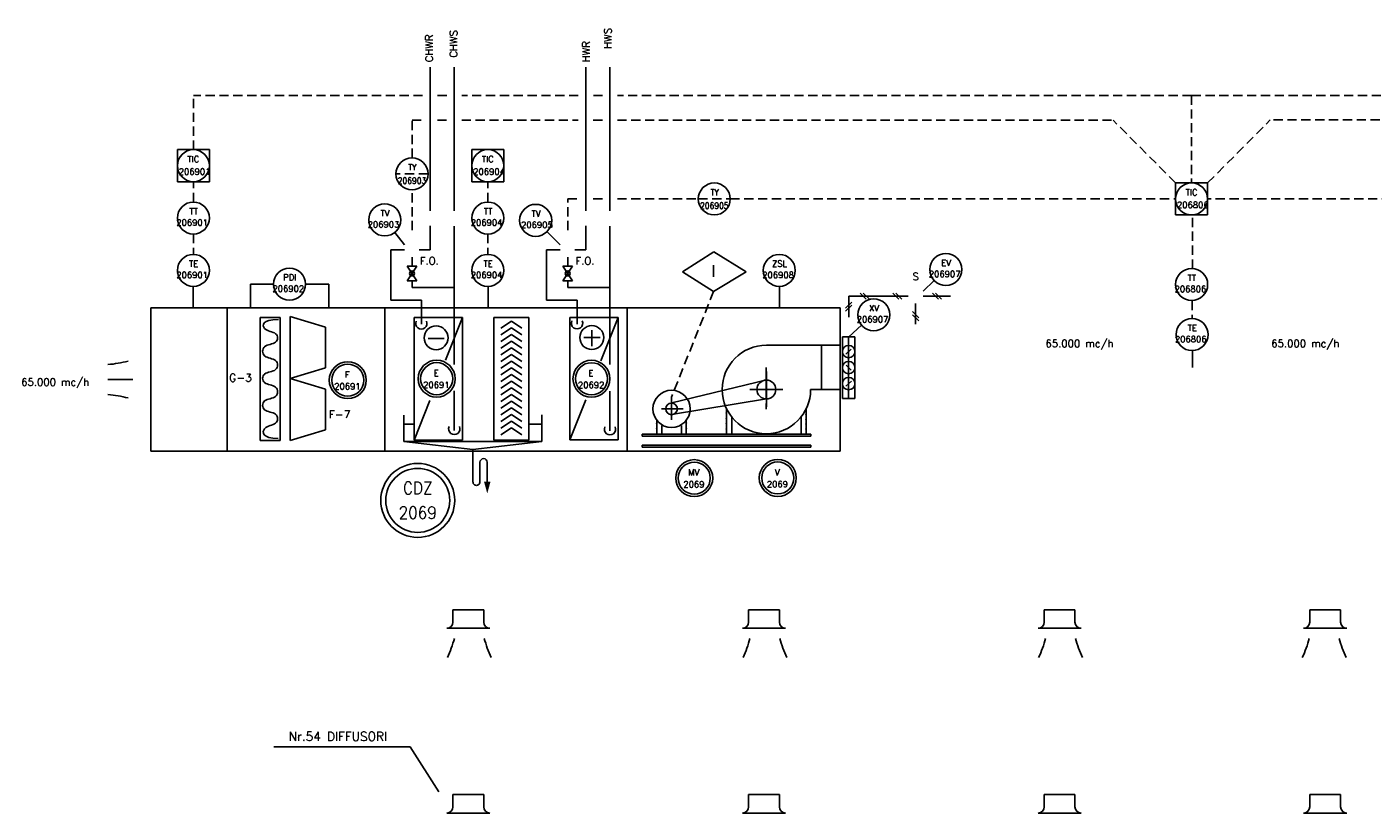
# Model space of a CAD drawing. Extents: x 115 to 1184, y 0 to 803.
# Tile 2 of 4: x 115 to 661, y 484 to 803. Entities that reach past the tile are written whole.
import ezdxf
from ezdxf.enums import TextEntityAlignment as Align

# ---------------------------------------------------------------- set-up
doc = ezdxf.new("R2010")
doc.units = 0
doc.header["$LTSCALE"] = 15
doc.header["$MEASUREMENT"] = 0
doc.linetypes.add('HIDDEN', pattern=[0.375, 0.25, -0.125])
doc.layers.get('0').update_dxf_attribs({"linetype": 'CONTINUOUS'})
for name, color, linetype in [('CG', 7, 'CONTINUOUS'), ('PORTATA_ARIA', 7, 'CONTINUOUS'), ('SCHEMA', 7, 'CONTINUOUS'), ('STRUMENTI', 7, 'CONTINUOUS')]:
    doc.layers.add(name, color=color, linetype=linetype)
doc.styles.add('ROMANS', font='romans', dxfattribs={"height": 2.5})

# ---------------------------------------------------------------- blocks, each defined once
blk = doc.blocks.new('CDZ')
at = {"color": 3, "linetype": 'CONTINUOUS'}
for radius in [7.5, 6.5]:
    blk.add_circle((0, 0), radius, dxfattribs=at)
at = {"color": 1, "linetype": 'CONTINUOUS', "style": 'ROMANS', "flags": 4}
blk.add_attdef('ETICHETTA', text='', height=2.5, dxfattribs=at).set_placement((-0.2, 1.05), align=Align.CENTER)
at = {"color": 1, "linetype": 'CONTINUOUS', "style": 'ROMANS'}
blk.add_attdef('VALORE', text='', height=2.5, dxfattribs=at).set_placement((-0.13, -3.77), align=Align.CENTER)
blk = doc.blocks.new('FILTRO')
at = {"color": 3}
for p, q in [((0, 17.5), (10, 14.5)), ((0, 0), (0, 17.5)), ((10, 14.5), (10, 3)), ((0, 0), (10, 3)), ((0, 0), (0, -17.5)), ((0, 0), (10, -3)), ((10, -14.5), (10, -3)), ((0, -17.5), (10, -14.5))]:
    blk.add_line(p, q, dxfattribs=at)
blk = doc.blocks.new('FILTRO-')
at = {"color": 3, "linetype": 'CONTINUOUS'}
for p, q in [((10, 17.5), (0, 17.5)), ((0, 17.5), (0, -17.5)), ((10, -17.5), (10, 17.5)), ((0, -17.5), (10, -17.5))]:
    blk.add_line(p, q, dxfattribs=at)
at = {"color": 1, "linetype": 'CONTINUOUS'}
for p, q in [((2, 14.4), (5, 16.4)), ((8, 14.4), (5, 16.4)), ((2, 12.5), (5, 14.5)), ((2, 10.6), (5, 12.6)), ((8, 12.5), (5, 14.5)), ((8, 10.6), (5, 12.6)), ((2, 8.7), (5, 10.7)), ((2, 6.8), (5, 8.8)), ((8, 8.7), (5, 10.7)), ((8, 6.8), (5, 8.8)), ((2, 4.9), (5, 6.9)), ((2, 3), (5, 5)), ((8, 4.9), (5, 6.9)), ((8, 3), (5, 5)), ((2, 1.1), (5, 3.1)), ((2, -0.8), (5, 1.2)), ((8, 1.1), (5, 3.1)), ((8, -0.8), (5, 1.2)), ((2, -2.7), (5, -0.7)), ((2, -4.6), (5, -2.6)), ((8, -2.7), (5, -0.7)), ((8, -4.6), (5, -2.6)), ((2, -6.5), (5, -4.5)), ((2, -8.4), (5, -6.4)), ((8, -6.5), (5, -4.5)), ((8, -8.4), (5, -6.4)), ((2, -10.3), (5, -8.3)), ((2, -12.2), (5, -10.2)), ((8, -10.3), (5, -8.3)), ((8, -12.2), (5, -10.2)), ((2, -14.1), (5, -12.1)), ((2, -16), (5, -14)), ((8, -14.1), (5, -12.1)), ((8, -16), (5, -14))]:
    blk.add_line(p, q, dxfattribs=at)
blk = doc.blocks.new('3')
at = {"color": 3}
for p, q in [((-14.72, 34.97), (5.23, 34.97)), ((0.24, 34.97), (0.24, 23)), ((5.23, 34.97), (5.23, 23)), ((-2.75, 23), (5.23, 23))]:
    blk.add_line(p, q, dxfattribs=at)
for p, q in [((-40.3, 19.38), (-14.62, 25.59)), ((-14.72, 23), (-14.72, 27.88)), ((-14.72, 27.88), (-14.72, 18.32)), ((-14.72, 23), (-19.17, 23)), ((-19.17, 23), (-10.25, 23)), ((-40.38, 17.76), (-40.38, 20.95)), ((-40.38, 20.95), (-40.38, 14.79)), ((-40.38, 16.23), (-14.71, 20.48)), ((-40.38, 17.76), (-43.06, 17.76)), ((-43.06, 17.76), (-37.24, 17.76)), ((-36.39, 14.66), (-36.39, 10.88)), ((-25.55, 17.81), (-25.55, 10.88)), ((-24.1, 15.38), (-24.1, 10.88)), ((-5.27, 15.51), (-5.27, 10.88)), ((-3.95, 17.81), (-3.95, 10.88)), ((-44.38, 14.53), (-44.38, 10.88)), ((-42.98, 13.3), (-42.98, 10.88)), ((-37.7, 13.3), (-37.7, 10.88)), ((-2.72, 10.88), (-48.37, 10.88)), ((-48.37, 10.88), (-48.37, 10.41)), ((-48.37, 10.41), (-2.72, 10.41)), ((-2.72, 7.9), (-48.37, 7.9)), ((-48.37, 7.44), (-48.37, 7.9)), ((-48.37, 7.44), (-2.72, 7.44)), ((-2.72, 10.41), (-3.4, 10.41)), ((-2.72, 10.41), (-2.72, 10.88)), ((-2.72, 7.44), (-2.72, 7.9))]:
    blk.add_line(p, q)
for centre, radius in [((-14.72, 23), 2.56), ((-40.38, 17.76), 5.04), ((-40.38, 17.76), 1.57)]:
    blk.add_circle(centre, radius)
blk.add_arc((-14.72, 23), 11.97, 90, 0, dxfattribs=at)
for p in [(-25.55, 16.66), (-25.55, 15.21), (-3.95, 17.59), (-3.95, 16.28), (-3.95, 14.96), (-44.38, 13.81), (-44.38, 12.41), (-36.39, 13.9), (-36.39, 12.45), (-25.55, 13.77), (-25.55, 12.32), (-3.95, 13.64), (-3.95, 12.32)]:
    blk.add_point(p)
blk = doc.blocks.new('AO')
at = {"color": 3, "linetype": 'CONTINUOUS'}
for p, q in [((6.5, 13), (-6.5, 13)), ((-6.5, 13), (-6.5, 0)), ((6.5, 0), (6.5, 13)), ((-6.5, 0), (6.5, 0))]:
    blk.add_line(p, q, dxfattribs=at)
blk.add_circle((0, 6.5), 6.5, dxfattribs=at)
at = {"color": 1, "style": 'ROMANS', "flags": 4}
blk.add_attdef('PRIMO', text='', height=2.5, dxfattribs=at).set_placement((-0.02, 7.92), align=Align.CENTER)
at = {"color": 1, "linetype": 'CONTINUOUS', "style": 'ROMANS', "flags": 4}
blk.add_attdef('SECONDO', text='', height=2.5, dxfattribs=at).set_placement((0.49, 2.84), align=Align.CENTER)
blk = doc.blocks.new('PDI')
at = {"color": 3}
blk.add_circle((0, 0), 6.5, dxfattribs=at)
at = {"color": 1, "style": 'ROMANS'}
blk.add_attdef('PRIMO', text='', height=2.5, dxfattribs=at).set_placement((0.01, 2.28), align=Align.MIDDLE)
at = {"color": 1, "style": 'ROMANS', "flags": 4}
blk.add_attdef('SECONDO', text='', height=2.5, dxfattribs=at).set_placement((-0.02, -2.25), align=Align.MIDDLE)
blk = doc.blocks.new('A$C35045CC0')
at = {"layer": 'PORTATA_ARIA', "color": 0, "style": 'ROMANS', "flags": 4}
blk.add_attdef('PORTATA', text='', height=3, dxfattribs=at).set_placement((18.69, 4.2), align=Align.MIDDLE)
blk = doc.blocks.new('EQUIP_')
at = {"color": 3, "linetype": 'CONTINUOUS'}
for radius in [7.5, 6.5]:
    blk.add_circle((0, 0), radius, dxfattribs=at)
at = {"color": 7, "style": 'ROMANS', "flags": 1}
for tag, p in [('DESCRIZIONE', (7.5, -4)), ('POSIZIONE', (7.5, -4.25)), ('INGRESSI_DIGITALI_(DI)', (7.5, -4.5)), ('USCITE_DIGITALI_(DO)', (7.5, -4.75)), ('INGRESSI_ANALOGOCI_(AI)', (7.5, -5)), ('USCITE_ANALOGICHE_(AO)', (7.5, -5.25)), ('CONNESSIONE(DIA)/SEGNALE', (7.5, -5.5)), ('COSTRUTTORE', (7.5, -5.75)), ('MODELLO', (7.5, -6)), ('PORTATA', (7.5, -6.25)), ('PREVALENZA', (7.5, -6.5)), ('POTENZA', (7.5, -6.75)), ("CAPACITA'", (7.5, -7)), ("CAPACITA'_FILTRANTE", (7.5, -7.25)), ('NOTA1', (7.5, -7.5))]:
    blk.add_attdef(tag, p, '', height=0.1, dxfattribs=at)
blk = doc.blocks.new('BATT')
at = {"color": 3}
for p, q in [((0.08, 12.37), (-4.92, 12.37)), ((-4.92, 12.37), (-4.92, -12.63)), ((0.08, -12.63), (0.08, 12.37)), ((-4.92, -12.63), (0.08, -12.63))]:
    blk.add_line(p, q, dxfattribs=at)
at = {"color": 1}
blk.add_line((-2.42, 12.37), (-2.42, -12.63), dxfattribs=at)
at = {"color": 4, "linetype": 'CONTINUOUS'}
for p, q in [((-3.49, 7.42), (-1.32, 5.32)), ((-3.53, -5.58), (-1.29, -7.7))]:
    blk.add_line(p, q, dxfattribs=at)
at = {"color": 4}
blk.add_line((-3.48, -1.19), (-1.36, 0.93), dxfattribs=at)
at = {"color": 1}
for centre in [(-2.42, 6.37), (-2.42, -0.13), (-2.42, -6.63)]:
    blk.add_circle(centre, 2.5, dxfattribs=at)
blk = doc.blocks.new('VBA')
at = {"layer": 'CG', "color": 1}
for p, q in [((0, 2), (0, -2)), ((0, 2), (6, -2)), ((6, 2), (0, -2)), ((6, 2), (6, -2))]:
    blk.add_line(p, q, dxfattribs=at)
blk.add_circle((3, 0), 1, dxfattribs=at)
at = {"layer": 'CG', "color": 1, "style": 'ROMANS', "flags": 1}
blk.add_attdef('NULLO', text='', height=3, dxfattribs=at).set_placement((3.01, 2.92), align=Align.CENTER)
blk = doc.blocks.new('STRUM3_')
at = {"color": 3, "linetype": 'HIDDEN'}
blk.add_line((6.5, 0), (-6.5, 0), dxfattribs=at)
at = {"color": 3}
blk.add_circle((0, 0), 6.5, dxfattribs=at)
at = {"color": 1, "style": 'ROMANS', "width": 0.9}
blk.add_attdef('PRIMO', text='', height=2.5, dxfattribs=at).set_placement((0.1, 1.47), align=Align.CENTER)
at = {"color": 7, "style": 'ROMANS', "flags": 1}
for tag, p in [('DESCRIZIONE', (6.5, -4.5)), ('POSIZIONE', (6.5, -4.75)), ('CONNESSIONE/DIA', (6.5, -5)), ('RANGE', (6.5, -5.25)), ('COSTRUTTORE', (6.5, -5.5)), ('MODELLO', (6.5, -5.75)), ('INSTALLAZIONE', (6.5, -6)), ('NOTA1', (6.5, -6.25)), ('NOTA2', (6.5, -6.5))]:
    blk.add_attdef(tag, p, '', height=0.1, dxfattribs=at)
blk = doc.blocks.new('V2M_')

msp = doc.modelspace()

# ---------------------------------------------------------------- linework, layer by layer
at = {"color": 7, "linetype": 'CONTINUOUS'}
for p, q in [((278.17, 728.43), (278.17, 786.76)), ((288.02, 728.43), (288.02, 786.76)), ((341.37, 728.43), (341.37, 786.76)), ((351.22, 728.43), (351.22, 786.76)), ((278.18, 722.43), (278.18, 712.63)), ((288.02, 722.28), (288.02, 666.09)), ((341.38, 722.43), (341.38, 712.63)), ((351.22, 722.28), (351.22, 666.09)), ((262.32, 712.63), (262.32, 692.19)), ((267.82, 712.63), (262.32, 712.63)), ((273.82, 712.63), (278.18, 712.63)), ((331.02, 712.63), (325.52, 712.63)), ((325.52, 712.63), (325.52, 692.19)), ((337.02, 712.63), (341.38, 712.63)), ((270.86, 709.61), (270.86, 706.05)), ((334.06, 709.61), (334.06, 706.05)), ((393.31, 706.38), (393.31, 701.74)), ((270.86, 699.94), (270.86, 697.33)), ((334.06, 699.94), (334.06, 697.33)), ((181.96, 697.65), (181.96, 689.03)), ((205.24, 689.14), (205.24, 698.73)), ((237.04, 689.14), (237.04, 698.73)), ((270.86, 697.33), (288.02, 697.33)), ((301.79, 697.65), (301.79, 689.03)), ((334.06, 697.33), (351.22, 697.33)), ((420.1, 697.65), (420.1, 689.03)), ((274.66, 692.19), (274.66, 682.46)), ((337.86, 692.19), (337.86, 682.46)), ((587.63, 671.58), (587.63, 664.82)), ((414.69, 655.94), (414.69, 664.94)), ((288.02, 655.38), (288.02, 639.3)), ((351.22, 655.23), (351.22, 639.15)), ((295.59, 618.52), (295.59, 631.58)), ((298.43, 618.52), (298.43, 626.42)), ((301.41, 626.42), (301.41, 618.52))]:
    msp.add_line(p, q, dxfattribs=at)
at = {"color": 4, "linetype": 'HIDDEN'}
for p, q in [((182.11, 753.31), (182.11, 775.28)), ((275.17, 775.28), (182.11, 775.28)), ((285.02, 775.28), (281.17, 775.28)), ((338.37, 775.28), (291.02, 775.28)), ((348.22, 775.28), (344.37, 775.28)), ((587.32, 775.28), (354.22, 775.28)), ((587.32, 775.28), (587.32, 739.79)), ((587.32, 775.28), (798.71, 775.28)), ((270.86, 765.26), (275.17, 765.26)), ((270.86, 749.96), (270.86, 765.26)), ((281.17, 765.26), (285.02, 765.26)), ((291.02, 765.26), (338.37, 765.26)), ((344.37, 765.26), (348.22, 765.26)), ((354.22, 765.26), (555.46, 765.26)), ((580.82, 739.79), (555.46, 765.26)), ((593.82, 739.79), (619.26, 765.35)), ((798.71, 765.35), (619.26, 765.35)), ((182.11, 732.05), (182.11, 740.31)), ((301.65, 732.05), (301.65, 740.31)), ((270.86, 720.61), (270.86, 736.96)), ((334.06, 733.29), (338.37, 733.29)), ((334.06, 720.61), (334.06, 733.29)), ((344.37, 733.29), (348.22, 733.29)), ((354.22, 733.29), (387.07, 733.29)), ((400.07, 733.29), (580.82, 733.29)), ((775.2, 733.29), (593.82, 733.29)), ((587.66, 705.02), (587.66, 726.79)), ((182.11, 719.05), (182.11, 710.8)), ((301.65, 719.05), (301.65, 710.8)), ((393.31, 695.77), (376.2, 652.87)), ((587.49, 691.94), (587.49, 684.73)), ((414.69, 655.94), (414.69, 647.91))]:
    msp.add_line(p, q, dxfattribs=at)
at = {"color": 4}
for p, q in [((267.86, 714.61), (263.83, 719.69)), ((331.06, 714.61), (325.66, 720.01)), ((478.3, 695.86), (482.87, 700.19)), ((452.76, 695.11), (455.26, 692.61)), ((454.01, 695.11), (456.51, 692.61)), ((466, 695.11), (468.5, 692.61)), ((467.25, 695.11), (469.75, 692.61)), ((482.1, 695.11), (484.6, 692.61)), ((483.35, 695.11), (485.85, 692.61)), ((449.37, 691.45), (446.87, 688.95)), ((449.37, 690.2), (446.87, 687.7)), ((448.12, 685.32), (448.12, 693.86)), ((472.3, 693.86), (448.12, 693.86)), ((475.3, 682.44), (475.3, 690.86)), ((489.42, 693.86), (478.3, 693.86)), ((474.05, 687.57), (476.55, 685.07)), ((474.05, 686.32), (476.55, 683.82)), ((448.12, 677.32), (453.31, 682.02)), ((214.73, 510.93), (270.11, 510.93)), ((281.72, 492.56), (270.11, 510.93))]:
    msp.add_line(p, q, dxfattribs=at)
at = {"color": 3, "linetype": 'CONTINUOUS'}
for p, q in [((380.61, 703.77), (393.34, 711.81)), ((393.34, 711.81), (406.54, 703.77)), ((393.31, 695.77), (380.61, 703.77)), ((406.54, 703.77), (393.31, 695.77))]:
    msp.add_line(p, q, dxfattribs=at)
for p, q in [((214.64, 698.73), (205.24, 698.73)), ((227.64, 698.73), (237.04, 698.73)), ((262.32, 692.19), (274.66, 692.19)), ((325.52, 692.19), (337.86, 692.19)), ((147.43, 660), (157.47, 660)), ((267.6, 634.9), (267.6, 641.7)), ((271.4, 641.83), (267.68, 641.83)), ((323.53, 641.83), (318.35, 641.83)), ((323.53, 634.9), (323.53, 641.83)), ((267.6, 634.9), (323.53, 634.9)), ((267.6, 634.9), (295.56, 634.9)), ((267.6, 634.9), (295.58, 631.58)), ((295.58, 631.58), (323.59, 634.89)), ((302.48, 559), (284.98, 559)), ((284.98, 559), (284.98, 559)), ((302.48, 559), (302.48, 559)), ((404.98, 559), (404.98, 559)), ((422.48, 559), (404.98, 559)), ((422.48, 559), (422.48, 559)), ((542.48, 559), (524.98, 559)), ((524.98, 559), (524.98, 559)), ((542.48, 559), (542.48, 559)), ((632.79, 559), (632.79, 559)), ((632.79, 559), (650.29, 559)), ((650.29, 559), (650.29, 559)), ((284.98, 484), (284.98, 484)), ((302.48, 484), (284.98, 484)), ((302.48, 484), (302.48, 484)), ((422.48, 484), (404.98, 484)), ((404.98, 484), (404.98, 484)), ((422.48, 484), (422.48, 484)), ((524.98, 484), (524.98, 484)), ((542.48, 484), (524.98, 484)), ((542.48, 484), (542.48, 484)), ((632.79, 484), (650.29, 484)), ((632.79, 484), (632.79, 484)), ((650.29, 484), (650.29, 484))]:
    msp.add_line(p, q)
at = {"color": 6}
for p, q in [((444.62, 689.03), (164.86, 689.03)), ((164.86, 630.97), (164.86, 689.03)), ((195.84, 689.03), (195.84, 630.97)), ((259.78, 689.03), (259.78, 630.97)), ((358.15, 689.03), (358.15, 630.97)), ((444.62, 689.03), (444.62, 630.97)), ((164.86, 630.97), (444.62, 630.97))]:
    msp.add_line(p, q, dxfattribs=at)
at = {"color": 3}
for p, q in [((209.26, 685.23), (217.39, 685.23)), ((209.26, 635.23), (209.26, 685.23)), ((217.39, 685.23), (217.39, 635.23)), ((271.75, 685.12), (271.75, 635.39)), ((271.75, 685.12), (291.31, 685.12)), ((291.31, 685.12), (291.31, 635.39)), ((334.95, 685.22), (334.95, 635.48)), ((334.95, 685.22), (354.51, 685.22)), ((354.51, 685.22), (354.51, 635.48)), ((209.26, 635.23), (217.39, 635.23)), ((271.75, 635.39), (291.31, 635.39)), ((334.95, 635.48), (354.51, 635.48))]:
    msp.add_line(p, q, dxfattribs=at)
at = {"color": 1}
for p, q in [((291.31, 685.12), (284.51, 667.83)), ((354.51, 685.22), (347.56, 667.54)), ((278.06, 651.44), (271.75, 635.39)), ((341.36, 651.77), (334.95, 635.48))]:
    msp.add_line(p, q, dxfattribs=at)
at = {"color": 7}
for p, q in [((343.92, 673.49), (343.92, 680.01)), ((277.46, 676.65), (283.98, 676.65)), ((340.66, 677.02), (347.18, 677.02)), ((267.6, 641.7), (267.6, 645.59)), ((323.53, 641.83), (323.53, 645.69))]:
    msp.add_line(p, q, dxfattribs=at)
msp.add_lwpolyline([(216.64, 684.31), (214.42, 684.21), (212.77, 683.92), (211.62, 683.49), (210.9, 682.96), (210.55, 682.37), (210.49, 681.77), (210.67, 681.19), (211.03, 680.69), (211.49, 680.29), (212.03, 679.98), (212.62, 679.73), (213.24, 679.53), (213.85, 679.33), (214.44, 679.14), (214.98, 678.9), (215.45, 678.61), (215.81, 678.25), (216.07, 677.83), (216.22, 677.36), (216.27, 676.88), (216.22, 676.39), (216.07, 675.92), (215.81, 675.5), (215.45, 675.14), (214.98, 674.85), (214.44, 674.62), (213.85, 674.43), (213.24, 674.26), (212.62, 674.08), (212.03, 673.88), (211.49, 673.64), (211.03, 673.33), (210.66, 672.93), (210.41, 672.47), (210.25, 671.97), (210.2, 671.45), (210.25, 670.92), (210.41, 670.42), (210.66, 669.96), (211.03, 669.56), (211.49, 669.25), (212.03, 669.01), (212.62, 668.8), (213.24, 668.63), (213.85, 668.45), (214.44, 668.25), (214.98, 668.01), (215.45, 667.7), (215.81, 667.32), (216.07, 666.87), (216.22, 666.38), (216.27, 665.87), (216.22, 665.35), (216.07, 664.86), (215.81, 664.41), (215.45, 664.03), (214.98, 663.72), (214.44, 663.48), (213.85, 663.29), (213.24, 663.11), (212.62, 662.94), (212.03, 662.75), (211.49, 662.52), (211.03, 662.23), (210.66, 661.87), (210.41, 661.44), (210.25, 660.97), (210.2, 660.48), (210.25, 659.99), (210.41, 659.52), (210.66, 659.09), (211.03, 658.73), (211.49, 658.43), (212.03, 658.2), (212.62, 658.01), (213.24, 657.84), (213.85, 657.67), (214.44, 657.47), (214.98, 657.22), (215.45, 656.91), (215.81, 656.52), (216.07, 656.06), (216.22, 655.55), (216.27, 655.03), (216.22, 654.5), (216.07, 654), (215.81, 653.54), (215.45, 653.15), (214.98, 652.83), (214.44, 652.59), (213.85, 652.39), (213.24, 652.21), (212.62, 652.03), (212.03, 651.84), (211.49, 651.6), (211.03, 651.3), (210.66, 650.92), (210.41, 650.48), (210.25, 650), (210.2, 649.49), (210.25, 648.99), (210.41, 648.5), (210.66, 648.06), (211.03, 647.68), (211.49, 647.38), (212.03, 647.14), (212.62, 646.95), (213.24, 646.78), (213.85, 646.6), (214.44, 646.41), (214.98, 646.17), (215.45, 645.87), (215.81, 645.49), (216.07, 645.05), (216.22, 644.57), (216.27, 644.06), (216.22, 643.56), (216.07, 643.07), (215.81, 642.63), (215.45, 642.25), (214.98, 641.95), (214.44, 641.71), (213.85, 641.5), (213.24, 641.3), (212.62, 641.07), (212.03, 640.81), (211.49, 640.47), (211.03, 640.03), (210.67, 639.48), (210.49, 638.86), (210.54, 638.21), (210.89, 637.57), (211.6, 636.99), (212.74, 636.52), (214.36, 636.2), (216.55, 636.09)], dxfattribs=at)
at = {"color": 1}
for centre in [(280.63, 676.92), (343.83, 677.02)]:
    msp.add_circle(centre, 4.85, dxfattribs=at)
for centre, radius, start, end in [((274.66, 682.73), 2.29, 155.7699, 24.2301), ((337.86, 682.82), 2.29, 155.7699, 24.2301), ((143.22, 713.88), 48, 275.0347, 284.9287), ((143.22, 606.12), 48, 75.0713, 84.9653), ((288.02, 639.95), 2.29, 155.7699, 24.2301), ((351.22, 639.8), 2.29, 155.7699, 24.2301), ((284.98, 561.5), 2.5, 270, 0), ((302.48, 561.5), 2.5, 180, 270), ((404.98, 561.5), 2.5, 270, 0), ((422.48, 561.5), 2.5, 180, 270), ((524.98, 561.5), 2.5, 270, 0), ((542.48, 561.5), 2.5, 180, 270), ((632.79, 561.5), 2.5, 270, 0), ((650.29, 561.5), 2.5, 180, 270), ((241.7, 567.36), 48, 335.0713, 344.9653), ((346.54, 567.36), 48, 195.0347, 204.9287), ((361.7, 567.36), 48, 335.0713, 344.9653), ((466.54, 567.36), 48, 195.0347, 204.9287), ((481.7, 567.36), 48, 335.0713, 344.9653), ((586.54, 567.36), 48, 195.0347, 204.9287), ((588.73, 567.36), 48, 335.0713, 344.9653), ((693.57, 567.36), 48, 195.0347, 204.9287), ((284.98, 486.5), 2.5, 270, 0), ((302.48, 486.5), 2.5, 180, 270), ((404.98, 486.5), 2.5, 270, 0), ((422.48, 486.5), 2.5, 180, 270), ((524.98, 486.5), 2.5, 270, 0), ((542.48, 486.5), 2.5, 180, 270), ((632.79, 486.5), 2.5, 270, 0), ((650.29, 486.5), 2.5, 180, 270)]:
    msp.add_arc(centre, radius, start, end)
at = {"color": 7, "linetype": 'CONTINUOUS'}
for centre, radius, start, end in [((299.92, 626.4), 1.49, 0.4311, 179.2162), ((297.01, 618.42), 1.42, 176.0803, 4.3578)]:
    msp.add_arc(centre, radius, start, end, dxfattribs=at)
msp.add_solid([(301.41, 613.76), (302.73, 618.54), (300.09, 618.54)], dxfattribs=at)
at = {"layer": 'SCHEMA'}
for p, q in [((287.48, 566.5), (299.98, 566.5)), ((287.48, 566.5), (287.48, 561.5)), ((299.98, 561.5), (299.98, 566.5)), ((407.48, 566.5), (407.48, 561.5)), ((407.48, 566.5), (419.98, 566.5)), ((419.98, 561.5), (419.98, 566.5)), ((527.48, 566.5), (539.98, 566.5)), ((527.48, 566.5), (527.48, 561.5)), ((539.98, 561.5), (539.98, 566.5)), ((635.29, 561.5), (635.29, 566.5)), ((647.79, 566.5), (635.29, 566.5)), ((647.79, 566.5), (647.79, 561.5)), ((287.48, 491.5), (287.48, 486.5)), ((287.48, 491.5), (299.98, 491.5)), ((299.98, 486.5), (299.98, 491.5)), ((407.48, 491.5), (419.98, 491.5)), ((407.48, 491.5), (407.48, 486.5)), ((419.98, 486.5), (419.98, 491.5)), ((527.48, 491.5), (527.48, 486.5)), ((527.48, 491.5), (539.98, 491.5)), ((539.98, 486.5), (539.98, 491.5)), ((647.79, 491.5), (635.29, 491.5)), ((635.29, 486.5), (635.29, 491.5)), ((647.79, 491.5), (647.79, 486.5))]:
    msp.add_line(p, q, dxfattribs=at)

# ---------------------------------------------------------------- block references
ref = msp.add_blockref('V2M_', (475.3, 693.86))
ref.add_attrib('TAG', 'S', dxfattribs={"color": 1, "height": 3, "style": 'ROMANS'}).set_placement((475.3, 701.86), align=Align.MIDDLE)
at = {"layer": 'STRUMENTI', "color": 7, "linetype": 'CONTINUOUS'}
for p, values in [((182.11, 740.31), {'SECONDO': '206901', 'PRIMO': 'TIC'}), ((301.65, 740.31), {'SECONDO': '206904', 'PRIMO': 'TIC'}), ((587.32, 726.79), {'SECONDO': '206806', 'PRIMO': 'TIC'})]:
    msp.add_blockref('AO', p, dxfattribs=at).add_auto_attribs(values)
at = {"layer": 'STRUMENTI'}
ref = msp.add_blockref('STRUM3_', (270.86, 743.46), dxfattribs=at)
ref.add_attrib('PRIMO', 'TY', dxfattribs={"layer": '0', "color": 1, "height": 2.5, "style": 'ROMANS', "width": 0.9}).set_placement((270.95, 744.93), align=Align.CENTER)
ref.add_attrib('SECONDO', '206903', dxfattribs={"layer": '0', "color": 1, "height": 2.5, "style": 'ROMANS', "width": 0.9}).set_placement((270.86, 740.74), align=Align.MIDDLE)
ref = msp.add_blockref('STRUM3_', (393.57, 733.29), dxfattribs=dict(at, xscale=-1))
ref.add_attrib('PRIMO', 'TY', dxfattribs={"layer": '0', "color": 1, "height": 2.5, "style": 'ROMANS', "width": 0.9}).set_placement((393.69, 734.76), align=Align.CENTER)
ref.add_attrib('SECONDO', '206905', dxfattribs={"layer": '0', "color": 1, "height": 2.5, "style": 'ROMANS', "width": 0.9}).set_placement((393.57, 730.57), align=Align.MIDDLE)
ref = msp.add_blockref('PDI', (182.11, 725.55), dxfattribs=at)
ref.add_attrib('PRIMO', 'TT', dxfattribs={"layer": 'CG', "color": 1, "height": 2.5, "style": 'ROMANS', "flags": 4}).set_placement((182.21, 727.02), align=Align.CENTER)
ref.add_attrib('SECONDO', '206901', dxfattribs={"layer": 'CG', "color": 1, "height": 2.5, "style": 'ROMANS', "flags": 4}).set_placement((181.61, 723.71), align=Align.MIDDLE)
ref = msp.add_blockref('PDI', (259.79, 724.78), dxfattribs=at)
ref.add_attrib('PRIMO', 'TV', dxfattribs={"layer": 'CG', "color": 1, "height": 2.5, "style": 'ROMANS', "flags": 4}).set_placement((259.88, 726.25), align=Align.CENTER)
ref.add_attrib('SECONDO', '206903', dxfattribs={"layer": 'CG', "color": 1, "height": 2.5, "style": 'ROMANS', "flags": 4}).set_placement((259.28, 722.94), align=Align.MIDDLE)
ref = msp.add_blockref('PDI', (301.65, 725.55), dxfattribs=at)
ref.add_attrib('PRIMO', 'TT', dxfattribs={"layer": 'CG', "color": 1, "height": 2.5, "style": 'ROMANS', "flags": 4}).set_placement((301.74, 727.02), align=Align.CENTER)
ref.add_attrib('SECONDO', '206904', dxfattribs={"layer": 'CG', "color": 1, "height": 2.5, "style": 'ROMANS', "flags": 4}).set_placement((301.14, 723.71), align=Align.MIDDLE)
ref = msp.add_blockref('PDI', (321.06, 724.61), dxfattribs=dict(at, xscale=-1))
ref.add_attrib('PRIMO', 'TV', dxfattribs={"layer": 'CG', "color": 1, "height": 2.5, "style": 'ROMANS', "flags": 4}).set_placement((321.2, 726.08), align=Align.CENTER)
ref.add_attrib('SECONDO', '206905', dxfattribs={"layer": 'CG', "color": 1, "height": 2.5, "style": 'ROMANS', "flags": 4}).set_placement((321.56, 722.77), align=Align.MIDDLE)
ref = msp.add_blockref('PDI', (182.11, 704.3), dxfattribs=at)
ref.add_attrib('PRIMO', 'TE', dxfattribs={"layer": 'CG', "color": 1, "height": 2.5, "style": 'ROMANS', "flags": 4}).set_placement((182.21, 705.77), align=Align.CENTER)
ref.add_attrib('SECONDO', '206901', dxfattribs={"layer": 'CG', "color": 1, "height": 2.5, "style": 'ROMANS', "flags": 4}).set_placement((181.61, 702.46), align=Align.MIDDLE)
ref = msp.add_blockref('PDI', (301.65, 704.3), dxfattribs=at)
ref.add_attrib('PRIMO', 'TE', dxfattribs={"layer": 'CG', "color": 1, "height": 2.5, "style": 'ROMANS', "flags": 4}).set_placement((301.74, 705.77), align=Align.CENTER)
ref.add_attrib('SECONDO', '206904', dxfattribs={"layer": 'CG', "color": 1, "height": 2.5, "style": 'ROMANS', "flags": 4}).set_placement((301.14, 702.46), align=Align.MIDDLE)
ref = msp.add_blockref('PDI', (419.95, 704.3), dxfattribs=at)
ref.add_attrib('PRIMO', 'ZSL', dxfattribs={"layer": 'CG', "color": 1, "height": 2.5, "style": 'ROMANS', "flags": 4}).set_placement((420.05, 705.77), align=Align.CENTER)
ref.add_attrib('SECONDO', '206908', dxfattribs={"layer": 'CG', "color": 1, "height": 2.5, "style": 'ROMANS', "flags": 4}).set_placement((419.45, 702.46), align=Align.MIDDLE)
ref = msp.add_blockref('PDI', (487.58, 704.66), dxfattribs=at)
ref.add_attrib('PRIMO', 'EV', dxfattribs={"layer": 'CG', "color": 1, "height": 2.5, "style": 'ROMANS', "flags": 4}).set_placement((487.68, 706.13), align=Align.CENTER)
ref.add_attrib('SECONDO', '206907', dxfattribs={"layer": 'CG', "color": 1, "height": 2.5, "style": 'ROMANS', "flags": 4}).set_placement((487.08, 702.82), align=Align.MIDDLE)
ref = msp.add_blockref('PDI', (221.14, 698.73), dxfattribs=at)
ref.add_attrib('PRIMO', 'PDI', dxfattribs={"layer": 'CG', "color": 1, "height": 2.5, "style": 'ROMANS', "flags": 4}).set_placement((221.24, 700.2), align=Align.CENTER)
ref.add_attrib('SECONDO', '206902', dxfattribs={"layer": 'CG', "color": 1, "height": 2.5, "style": 'ROMANS', "flags": 4}).set_placement((220.64, 696.89), align=Align.MIDDLE)
at = {"layer": 'STRUMENTI', "rotation": 270}
for p in [(270.86, 706.05), (334.06, 706.05)]:
    msp.add_blockref('VBA', p, dxfattribs=at)
at = {"layer": 'STRUMENTI'}
ref = msp.add_blockref('PDI', (587.34, 698.59), dxfattribs=at)
ref.add_attrib('PRIMO', 'TT', dxfattribs={"layer": 'CG', "color": 1, "height": 2.5, "style": 'ROMANS', "flags": 4}).set_placement((587.43, 700.06), align=Align.CENTER)
ref.add_attrib('SECONDO', '206806', dxfattribs={"layer": 'CG', "color": 1, "height": 2.5, "style": 'ROMANS', "flags": 4}).set_placement((586.84, 696.75), align=Align.MIDDLE)
ref = msp.add_blockref('PDI', (458.3, 686.26), dxfattribs=at)
ref.add_attrib('PRIMO', 'XV', dxfattribs={"layer": 'CG', "color": 1, "height": 2.5, "style": 'ROMANS', "flags": 4}).set_placement((458.39, 687.73), align=Align.CENTER)
ref.add_attrib('SECONDO', '206907', dxfattribs={"layer": 'CG', "color": 1, "height": 2.5, "style": 'ROMANS', "flags": 4}).set_placement((457.8, 684.42), align=Align.MIDDLE)
at = {"layer": 'STRUMENTI', "color": 7, "xscale": 1.439999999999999, "yscale": 1.440000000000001, "zscale": 1.44}
msp.add_blockref('FILTRO', (221.39, 660.43), dxfattribs=at)
at = {"layer": 'STRUMENTI', "xscale": -1.425267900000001, "yscale": 1.425267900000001, "zscale": 1.4252679}
msp.add_blockref('FILTRO-', (318.35, 660.29), dxfattribs=at)
at = {"layer": 'STRUMENTI'}
ref = msp.add_blockref('PDI', (587.49, 678.23), dxfattribs=at)
ref.add_attrib('PRIMO', 'TE', dxfattribs={"layer": 'CG', "color": 1, "height": 2.5, "style": 'ROMANS', "flags": 4}).set_placement((587.58, 679.7), align=Align.CENTER)
ref.add_attrib('SECONDO', '206806', dxfattribs={"layer": 'CG', "color": 1, "height": 2.5, "style": 'ROMANS', "flags": 4}).set_placement((586.98, 676.39), align=Align.MIDDLE)
at = {"layer": 'STRUMENTI', "color": 7, "linetype": 'CONTINUOUS', "xscale": 1.500000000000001, "yscale": 1.5, "zscale": 1.5}
msp.add_blockref('3', (436.78, 621.44), dxfattribs=at)
at = {"layer": 'STRUMENTI', "color": 7, "xscale": -1}
msp.add_blockref('BATT', (445.69, 664.95), dxfattribs=at)
at = {"layer": 'STRUMENTI'}
for p in [(523.12, 670.2), (107.32, 654.56)]:
    msp.add_blockref('A$C35045CC0', p, dxfattribs=at).add_auto_attribs({'PORTATA': '65.000 mc/h'})
ref = msp.add_blockref('A$C35045CC0', (652.15, 670.2), dxfattribs=dict(at, xscale=-1))
ref.add_attrib('PORTATA', '65.000 mc/h', dxfattribs={"layer": 'PORTATA_ARIA', "color": 0, "height": 3, "style": 'ROMANS', "flags": 4}).set_placement((633.47, 674.4), align=Align.MIDDLE)
ref = msp.add_blockref('CDZ', (244.78, 659.73), dxfattribs=at)
ref.add_attrib('ETICHETTA', 'F', dxfattribs={"layer": 'CG', "color": 1, "linetype": 'CONTINUOUS', "height": 2.5, "style": 'ROMANS', "flags": 4}).set_placement((244.58, 660.78), align=Align.CENTER)
ref.add_attrib('VALORE', '20691', dxfattribs={"layer": 'CG', "color": 1, "linetype": 'CONTINUOUS', "height": 2.5, "style": 'ROMANS'}).set_placement((244.65, 655.96), align=Align.CENTER)
ref = msp.add_blockref('CDZ', (280.87, 660.34), dxfattribs=at)
ref.add_attrib('ETICHETTA', 'E', dxfattribs={"layer": 'CG', "color": 1, "linetype": 'CONTINUOUS', "height": 2.5, "style": 'ROMANS', "flags": 4}).set_placement((280.67, 661.39), align=Align.CENTER)
ref.add_attrib('VALORE', '20691', dxfattribs={"layer": 'CG', "color": 1, "linetype": 'CONTINUOUS', "height": 2.5, "style": 'ROMANS'}).set_placement((280.74, 656.57), align=Align.CENTER)
ref = msp.add_blockref('CDZ', (343.71, 660.31), dxfattribs=at)
ref.add_attrib('ETICHETTA', 'E', dxfattribs={"layer": 'CG', "color": 1, "linetype": 'CONTINUOUS', "height": 2.5, "style": 'ROMANS', "flags": 4}).set_placement((343.5, 661.36), align=Align.CENTER)
ref.add_attrib('VALORE', '20692', dxfattribs={"layer": 'CG', "color": 1, "linetype": 'CONTINUOUS', "height": 2.5, "style": 'ROMANS'}).set_placement((343.57, 656.54), align=Align.CENTER)
ref = msp.add_blockref('EQUIP_', (273.18, 610.93), dxfattribs=dict(at, xscale=2, yscale=2, zscale=2))
ref.add_attrib('ETICHETTA', 'CDZ', dxfattribs={"layer": '0', "color": 1, "linetype": 'CONTINUOUS', "height": 5, "style": 'ROMANS', "width": 0.9}).set_placement((273.18, 615.93), align=Align.MIDDLE)
ref.add_attrib('VALORE', '2069', dxfattribs={"layer": '0', "color": 1, "linetype": 'CONTINUOUS', "height": 5, "style": 'ROMANS', "width": 0.9}).set_placement((273.18, 605.93), align=Align.MIDDLE)
ref = msp.add_blockref('CDZ', (385.43, 619.98), dxfattribs=at)
ref.add_attrib('ETICHETTA', 'MV', dxfattribs={"layer": 'CG', "color": 1, "linetype": 'CONTINUOUS', "height": 2.5, "style": 'ROMANS', "flags": 4}).set_placement((385.23, 621.04), align=Align.CENTER)
ref.add_attrib('VALORE', '2069', dxfattribs={"layer": 'CG', "color": 1, "linetype": 'CONTINUOUS', "height": 2.5, "style": 'ROMANS'}).set_placement((385.3, 616.21), align=Align.CENTER)
ref = msp.add_blockref('CDZ', (419.32, 620.03), dxfattribs=at)
ref.add_attrib('ETICHETTA', 'V', dxfattribs={"layer": 'CG', "color": 1, "linetype": 'CONTINUOUS', "height": 2.5, "style": 'ROMANS', "flags": 4}).set_placement((419.12, 621.08), align=Align.CENTER)
ref.add_attrib('VALORE', '2069', dxfattribs={"layer": 'CG', "color": 1, "linetype": 'CONTINUOUS', "height": 2.5, "style": 'ROMANS'}).set_placement((419.19, 616.25), align=Align.CENTER)

# ---------------------------------------------------------------- texts
at = {"style": 'ROMANS'}
for p in [(274.02, 706.64), (337.23, 706.64)]:
    msp.add_text('F.O.', height=3, dxfattribs=at).set_placement(p)
at = {"color": 7, "linetype": 'CONTINUOUS', "style": 'ROMANS'}
for s, p in [('G-3', (196.67, 659.12)), ('F-7', (237.09, 644.27))]:
    msp.add_text(s, height=3.2, dxfattribs=at).set_placement(p)
msp.add_text('Nr.54 DIFFUSORI', height=3.6, dxfattribs=at).set_placement((240.73, 513.33), align=Align.CENTER)
at = {"layer": 'SCHEMA', "color": 7, "style": 'ROMANS'}
for s, p in [('CHWR', (279.32, 788.81)), ('CHWS', (289.23, 790.68)), ('HWR', (343.02, 788.81)), ('HWS', (351.81, 794.29))]:
    msp.add_text(s, height=3, rotation=90, dxfattribs=at).set_placement(p)

doc.saveas('drawing.dxf')
